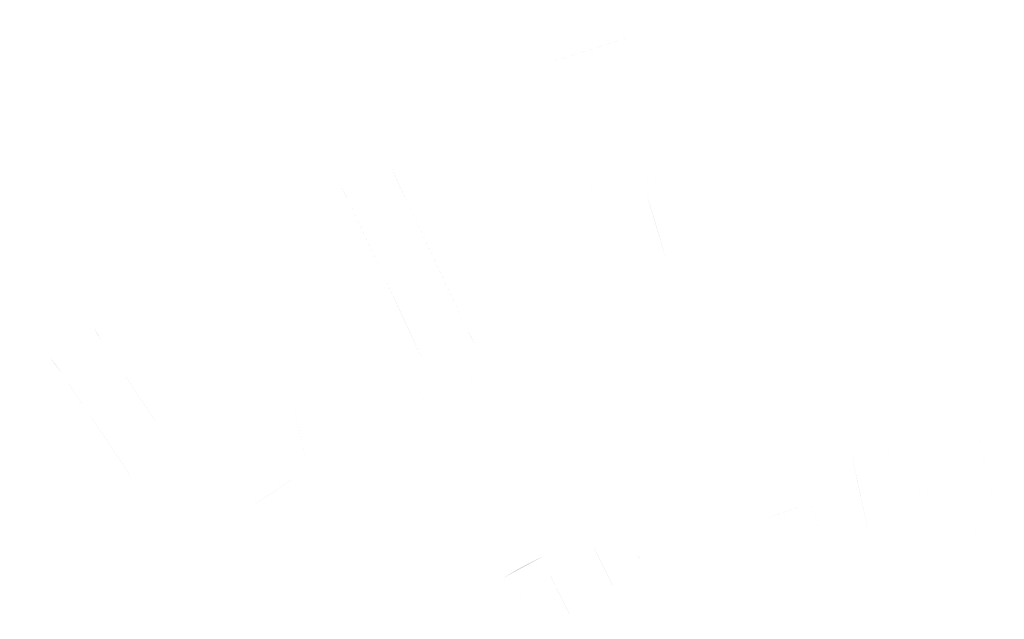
# Model space of a CAD drawing. Header units: inches. Extents: x -5.1 to 19.6, y 0 to 17.7.
# Tile 9 of 25: x 18.252 to 18.693, y 17.454 to 17.723. Entities that reach past the tile are written whole.
import ezdxf

# ---------------------------------------------------------------- set-up
doc = ezdxf.new("R2010")
doc.units = ezdxf.units.IN
doc.header["$MEASUREMENT"] = 0
doc.layers.add('PDF_Solid Fills', color=7, linetype='CONTINUOUS')

msp = doc.modelspace()

# ---------------------------------------------------------------- hatches: boundary and pattern name
at = {"layer": 'PDF_Solid Fills', "transparency": 33554559}
h = msp.add_hatch(color=256, dxfattribs=at)
h.paths.add_polyline_path([(18.56013, 17.65397, 0.000124), (18.55296, 17.67664)], flags=0)
h.paths.add_polyline_path([(18.5455, 17.65381, 0.000875), (18.53194, 17.64951)], flags=0)
h.paths.add_polyline_path([(18.53265, 17.64599, 0.005744), (18.54165, 17.61633)], flags=0)
h.paths.add_polyline_path([(18.55479, 17.59812, 0.000171), (18.51904, 17.58693)], flags=0)
h.paths.add_polyline_path([(18.51904, 17.58693, 0.000575), (18.51727, 17.59178)], flags=0)
h.paths.add_polyline_path([(18.49617, 17.68464, 0.000059), (18.52008, 17.60843)], flags=0)
h.paths.add_polyline_path([(18.53329, 17.7176, 0.000993), (18.4859, 17.70241)], flags=0)
h.paths.add_polyline_path([(18.54879, 17.72283, 0.000128), (18.55598, 17.6991)], flags=0)
h.paths.add_polyline_path([(18.51775, 17.6921, 0.000064), (18.52556, 17.66726)], flags=0)
h = msp.add_hatch(color=256, dxfattribs=at)
h.paths.add_polyline_path([(18.41814, 17.65789, 0.005507), (18.42654, 17.63951)], flags=0)
h.paths.add_polyline_path([(18.42654, 17.63951, 0.000899), (18.45295, 17.58341)], flags=0)
h.paths.add_polyline_path([(18.45295, 17.58341, 0.024445), (18.45604, 17.5776)], flags=0)
h.paths.add_polyline_path([(18.4686, 17.56637, 0.00021), (18.43466, 17.55035)], flags=0)
h.paths.add_polyline_path([(18.43466, 17.55035, 0.003724), (18.4321, 17.55508)], flags=0)
h.paths.add_polyline_path([(18.433, 17.5697, 0.003341), (18.41548, 17.60766)], flags=0)
h.paths.add_polyline_path([(18.41548, 17.60766, 0.001483), (18.39945, 17.64166)], flags=0)
h.paths.add_polyline_path([(18.39945, 17.64166, 0.017868), (18.3962, 17.64791)], flags=0)
h.paths.add_polyline_path([(18.41735, 17.67483, 0.000006), (18.38377, 17.65899)], flags=0)
h = msp.add_hatch(color=256, dxfattribs=at)
h.paths.add_polyline_path([(18.25221, 17.57985, 0.000002), (18.28327, 17.60057)], flags=0)
h.paths.add_polyline_path([(18.28554, 17.58495, 0.041316), (18.28842, 17.57957)], flags=0)
h.paths.add_polyline_path([(18.28842, 17.57957, 0.000452), (18.33098, 17.51582)], flags=0)
h.paths.add_polyline_path([(18.37585, 17.54589, 0.002324), (18.38046, 17.52524)], flags=0)
h.paths.add_polyline_path([(18.37844, 17.51974, 0.000996), (18.32052, 17.48116)], flags=0)
h.paths.add_polyline_path([(18.31238, 17.50262, 0.001043), (18.27085, 17.56478)], flags=0)
h.paths.add_polyline_path([(18.27085, 17.56478, 0.031788), (18.26569, 17.57147)], flags=0)
at = {"layer": 'PDF_Solid Fills', "true_color": 0xffffff, "transparency": 33554559}
h = msp.add_hatch(color=7, dxfattribs=at)
h.paths.add_polyline_path([(18.68901, 17.50445, 0.000416), (18.68114, 17.54024)], flags=0)
h.paths.add_polyline_path([(18.69326, 17.49783, 0.00071), (18.67224, 17.49324)], flags=0)
h.paths.add_polyline_path([(18.64539, 17.50914, 0.000421), (18.67035, 17.51458)], flags=0)
h.paths.add_polyline_path([(18.63166, 17.48435, 0.000029), (18.65278, 17.48899)], flags=0)
h.paths.add_polyline_path([(18.62455, 17.52937, 0.003005), (18.63241, 17.49356)], flags=0)
h.paths.add_polyline_path([(18.64053, 17.53108, 0.000235), (18.64283, 17.52114)], flags=0)
h.paths.add_polyline_path([(18.66776, 17.52664, 0.000061), (18.64283, 17.52114)], flags=0)
h = msp.add_hatch(color=7, dxfattribs=at)
h.paths.add_polyline_path([(18.59554, 17.52441), (18.59554, 17.50845)], flags=0)
h.paths.add_polyline_path([(18.59812, 17.48597, 0.000139), (18.59558, 17.4927)], flags=0)
h.paths.add_polyline_path([(18.60277, 17.50503, 0.004218), (18.58727, 17.49956)], flags=0)
h.paths.add_polyline_path([(18.6067, 17.50612, 0.002537), (18.61118, 17.4936)], flags=0)
h = msp.add_hatch(color=7, dxfattribs=at)
h.paths.add_polyline_path([(18.48694, 17.48247, 0.031975), (18.46871, 17.47266)], flags=0)
h.paths.add_polyline_path([(18.48902, 17.47566, 0.005834), (18.49963, 17.45418)], flags=0)
h.paths.add_polyline_path([(18.52102, 17.46297, 0.003779), (18.50867, 17.48781)], flags=0)
h.paths.add_polyline_path([(18.50511, 17.49149, 0.00016), (18.52427, 17.50093)], flags=0)
h.paths.add_polyline_path([(18.53386, 17.47328, 0.00099), (18.5245, 17.49224)], flags=0)
h.paths.add_polyline_path([(18.47494, 17.46781, 0.000474), (18.48138, 17.45474)], flags=0)

doc.saveas('drawing.dxf')
